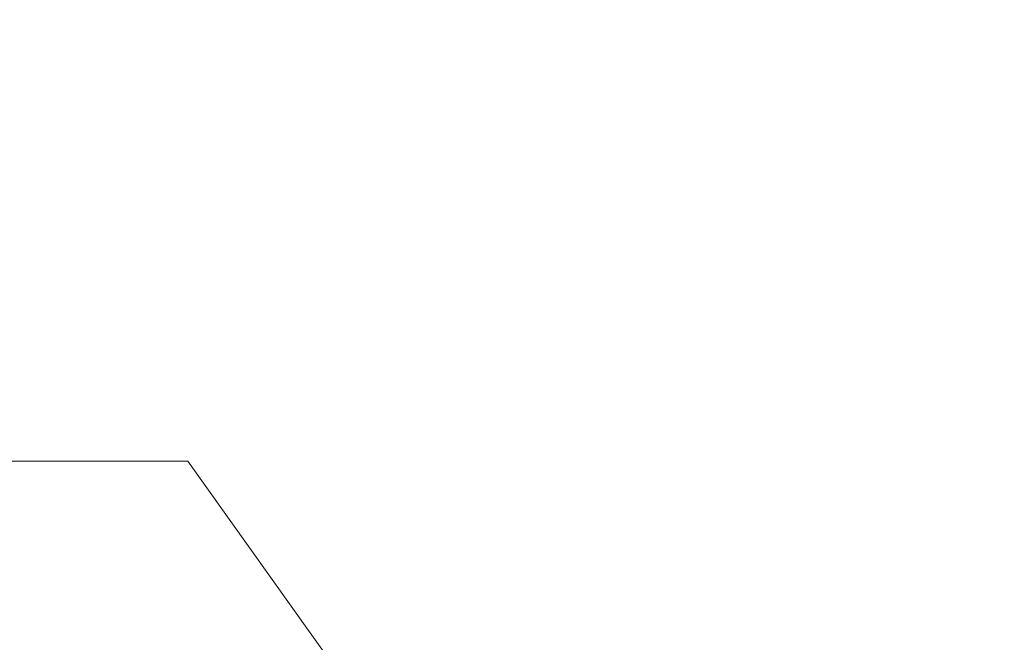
# Model space of a CAD drawing. Header units: metres. Extents: x 147454 to 148962, y 409264 to 410698.
# Tile 9 of 36: x 147467.85 to 147474.8, y 410586.86 to 410591.25. Entities that reach past the tile are written whole.
import ezdxf
from ezdxf import colors
from ezdxf.entities.mleader import LeaderData, LeaderLine
from ezdxf.math import Vec2, Vec3

# ---------------------------------------------------------------- set-up
doc = ezdxf.new("R2010")
doc.units = ezdxf.units.M
doc.layers.add('X-XX-AL-T18', color=10, linetype='Continuous', lineweight=18)
doc.styles.add('NLCS-ISO-M500-T18', font='NLCS-ISO.TTF', dxfattribs={"height": 0.9})

msp = doc.modelspace()

# ---------------------------------------------------------------- leaders
at = {"layer": 'X-XX-AL-T18'}
ml = msp.add_multileader_mtext('Standard', dxfattribs=at)
ml.set_content('Afzetting bouwterrein\\P{\\Lgeen} doorgaand verkeer', color=256, style='NLCS-ISO-M500-T18')
ml.set_leader_properties(color=256, linetype='ByLayer', lineweight=-1)
ml.build(insert=Vec2(0, 0))
ml.multileader.update_dxf_attribs({"has_text_frame": 1, "text_left_attachment_type": 5, "text_right_attachment_type": 5, "dogleg_length": 0.9, "arrow_head_size": 0.9})
ctx = ml.context
ctx.base_point, ctx.char_height, ctx.arrow_head_size, ctx.landing_gap_size, ctx.plane_origin = Vec3(147454.0087, 410588.1346), 0.9, 0.9, 0.45, Vec3(147476.3571, 410586.3896)
ctx.left_attachment, ctx.right_attachment = 5, 5
notes = []
notes.append((ctx, [(0, (1, 1, 0), (147469.0387, 410588.1346), (-1, 0), 0.9, [(0, [(147475.8508, 410578.5778)], 0, [])])]))
ctx.mtext.insert, ctx.mtext.flow_direction = Vec3(147454.4587, 410590.8046), 5
ctx.mtext.has_bg_fill, ctx.mtext.bg_color, ctx.mtext.bg_scale_factor, ctx.mtext.bg_transparency, ctx.mtext.use_window_bg_color = 1, -1027028792, 1.5, 0, 1
for ctx, leaders in notes:
    for number, flags, end, landing, length, lines in leaders:
        leader = LeaderData()
        leader.index, (leader.has_last_leader_line, leader.has_dogleg_vector, leader.attachment_direction) = number, flags
        leader.last_leader_point, leader.dogleg_vector, leader.dogleg_length = Vec3(end), Vec3(landing), length
        for number, points, colour, breaks in lines:
            line = LeaderLine()
            line.index, line.vertices, line.color, line.breaks = number, Vec3.list(points), colors.encode_raw_color(colour), breaks
            leader.lines.append(line)
        ctx.leaders.append(leader)

doc.saveas('drawing.dxf')
